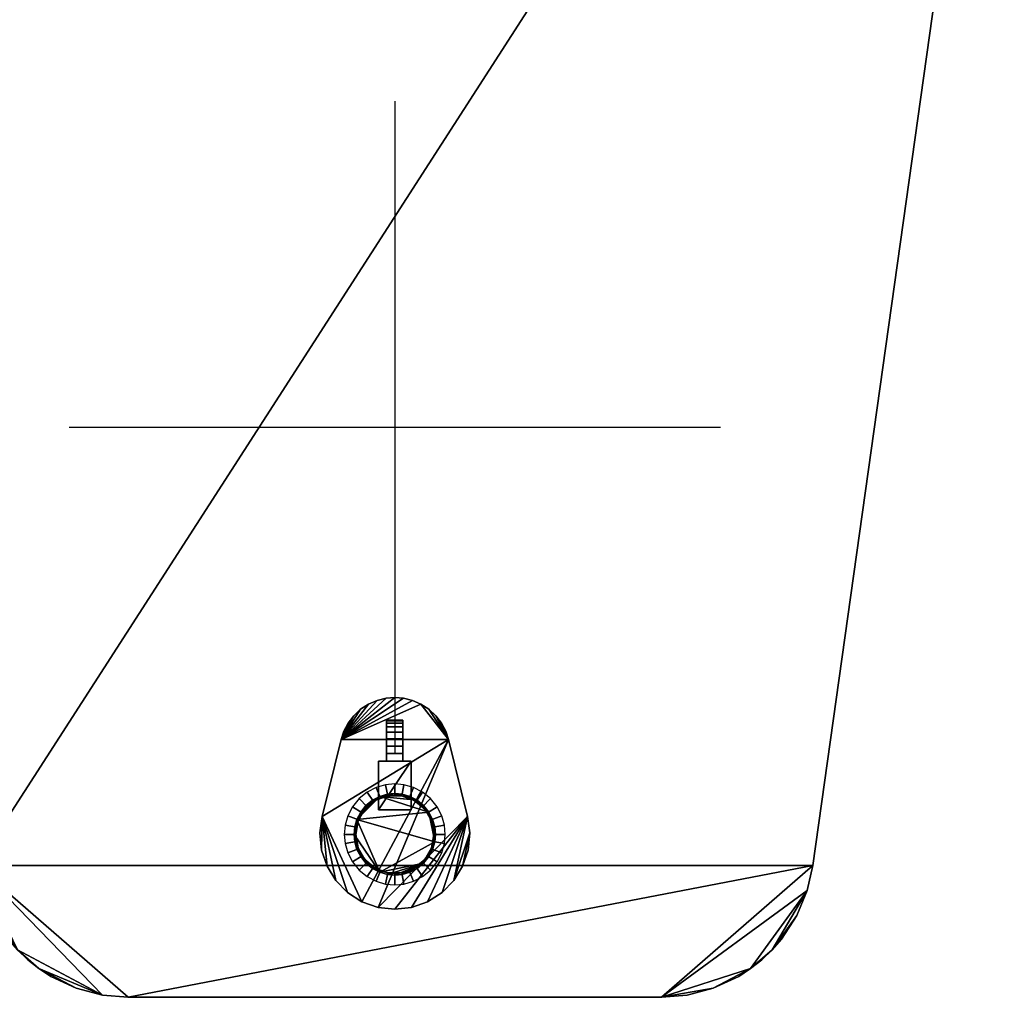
# Model space of a CAD drawing. Header units: millimetres. Extents: x -1516 to 1516, y -850 to 850.
# Tile 231 of 256: x -230 to 374, y -350 to 250. Entities that reach past the tile are written whole.
import ezdxf

# ---------------------------------------------------------------- set-up
doc = ezdxf.new("R2010")
doc.units = ezdxf.units.MM
doc.header["$MEASUREMENT"] = 0
for name, color, linetype, true_color in [('osy', 6, 'Continuous', 0xff00ff), ('stul', 254, 'Continuous', 0xbebebe), ('stul noha', 7, 'Continuous', 0xffffff), ('stul noha det', 7, 'Continuous', 0x141414)]:
    doc.layers.add(name, color=color, linetype=linetype, true_color=true_color)

msp = doc.modelspace()

# ---------------------------------------------------------------- linework, layer by layer
at = {"layer": 'osy'}
msp.add_line((0, 0), (0, 0, 1450), dxfattribs=at)
for points in [[(0, 200), (0, -200)], [(-200, 0), (200, 0)]]:
    msp.add_lwpolyline(points, dxfattribs=at)

# ---------------------------------------------------------------- meshes
at = {"layer": 'stul'}
mesh = msp.add_polyface(dxfattribs=at)
corners = [(400, 750, 725), (400, 750, 700), (256.78, -269.08, 725), (256.78, -269.08, 700), (253.26, -284.53, 725), (253.26, -284.53, 700), (246.82, -299.87, 725), (246.82, -299.87, 700), (237.44, -314.28, 725), (237.44, -314.28, 700), (231.71, -320.88, 725), (231.71, -320.88, 700), (225.36, -326.94, 725), (225.36, -326.94, 700), (218.48, -332.39, 725), (218.48, -332.39, 700), (211.15, -337.14, 725), (211.15, -337.14, 700), (195.57, -344.43, 725), (195.57, -344.43, 700), (179.48, -348.66, 725), (179.48, -348.66, 700), (163.69, -350, 725), (163.69, -350, 700), (-163.69, -350, 725), (-163.69, -350, 700), (-179.48, -348.66, 725), (-179.48, -348.66, 700), (-195.57, -344.43, 725), (-195.57, -344.43, 700), (-211.15, -337.14, 725), (-211.15, -337.14, 700), (-218.48, -332.39, 725), (-218.48, -332.39, 700), (-225.36, -326.94, 725), (-225.36, -326.94, 700), (-231.71, -320.88, 725), (-231.71, -320.88, 700), (-237.44, -314.28, 725), (-237.44, -314.28, 700), (-246.83, -299.87, 725), (-246.83, -299.87, 700), (-253.26, -284.53, 725), (-253.26, -284.53, 700), (-256.78, -269.08, 725), (-256.78, -269.08, 700), (-400, 750, 725), (-400, 750, 700), (-400, 750, 725), (-400, 750, 700), (400, 750, 725), (400, 750, 700), (400, 750, 725), (256.78, -269.08, 725), (253.26, -284.53, 725), (246.82, -299.87, 725), (237.44, -314.28, 725), (231.71, -320.88, 725), (225.36, -326.94, 725), (218.48, -332.39, 725), (211.15, -337.14, 725), (195.57, -344.43, 725), (179.48, -348.66, 725), (163.69, -350, 725), (-163.69, -350, 725), (-179.48, -348.66, 725), (-195.57, -344.43, 725), (-211.15, -337.14, 725), (-218.48, -332.39, 725), (-225.36, -326.94, 725), (-231.71, -320.88, 725), (-237.44, -314.28, 725), (-246.83, -299.87, 725), (-253.26, -284.53, 725), (-256.78, -269.08, 725), (-400, 750, 725), (400, 750, 700), (256.78, -269.08, 700), (253.26, -284.53, 700), (246.82, -299.87, 700), (237.44, -314.28, 700), (231.71, -320.88, 700), (225.36, -326.94, 700), (218.48, -332.39, 700), (211.15, -337.14, 700), (195.57, -344.43, 700), (179.48, -348.66, 700), (163.69, -350, 700), (-163.69, -350, 700), (-179.48, -348.66, 700), (-195.57, -344.43, 700), (-211.15, -337.14, 700), (-218.48, -332.39, 700), (-225.36, -326.94, 700), (-231.71, -320.88, 700), (-237.44, -314.28, 700), (-246.83, -299.87, 700), (-253.26, -284.53, 700), (-256.78, -269.08, 700), (-400, 750, 700)]
mesh.append_faces([[corners[k] for k in face] for face in [(0, 2, 3, 1), (2, 4, 5, 3), (4, 6, 7, 5), (6, 8, 9, 7), (8, 10, 11, 9), (10, 12, 13, 11), (12, 14, 15, 13), (14, 16, 17, 15), (16, 18, 19, 17), (18, 20, 21, 19), (20, 22, 23, 21), (22, 24, 25, 23), (24, 26, 27, 25), (26, 28, 29, 27), (28, 30, 31, 29), (30, 32, 33, 31), (32, 34, 35, 33), (34, 36, 37, 35), (36, 38, 39, 37), (38, 40, 41, 39), (40, 42, 43, 41), (42, 44, 45, 43), (44, 46, 47, 45), (48, 50, 51, 49), (58, 57, 59, 59), (60, 59, 61, 61), (63, 62, 61, 61), (59, 63, 61, 61), (63, 59, 54, 54), (63, 54, 53, 53), (57, 54, 59, 59), (57, 56, 55, 55), (54, 57, 55, 55), (74, 53, 52, 52), (64, 63, 53, 53), (64, 74, 65, 65), (66, 65, 68, 68), (68, 65, 70, 70), (67, 66, 68, 68), (69, 68, 70, 70), (72, 71, 70, 70), (74, 72, 70, 70), (75, 74, 52, 52), (73, 72, 74, 74), (70, 65, 74, 74), (64, 53, 74, 74), (82, 83, 81, 81), (84, 85, 83, 83), (87, 85, 86, 86), (83, 85, 87, 87), (87, 78, 83, 83), (87, 77, 78, 78), (81, 83, 78, 78), (81, 79, 80, 80), (78, 79, 81, 81), (98, 76, 77, 77), (88, 77, 87, 87), (88, 89, 98, 98), (90, 92, 89, 89), (92, 94, 89, 89), (91, 92, 90, 90), (93, 94, 92, 92), (96, 94, 95, 95), (98, 94, 96, 96), (99, 76, 98, 98), (97, 98, 96, 96), (94, 98, 89, 89), (88, 98, 77, 77)]])
at = {"layer": 'stul noha'}
mesh = msp.add_polyface(dxfattribs=at)
corners = [(24, -250, 30), (24, -250, 685), (22.55, -241.79, 30), (22.55, -241.79, 685), (18.39, -234.57, 30), (18.39, -234.57, 685), (12, -229.22, 30), (12, -229.22, 685), (4.17, -226.36, 30), (4.17, -226.36, 685), (-4.17, -226.36, 30), (-4.17, -226.36, 685), (-12, -229.22, 30), (-12, -229.22, 685), (-18.38, -234.57, 30), (-18.38, -234.57, 685), (-22.55, -241.79, 30), (-22.55, -241.79, 685), (-24, -250, 30), (-24, -250, 685), (-22.55, -258.21, 30), (-22.55, -258.21, 685), (-18.38, -265.43, 30), (-18.38, -265.43, 685), (-12, -270.78, 30), (-12, -270.78, 685), (-4.17, -273.64, 30), (-4.17, -273.64, 685), (4.17, -273.64, 30), (4.17, -273.64, 685), (12, -270.78, 30), (12, -270.78, 685), (18.39, -265.43, 30), (18.39, -265.43, 685), (22.55, -258.21, 30), (22.55, -258.21, 685), (24, -250, 30), (24, -250, 685), (-44.66, -238.96, 700), (-44.66, -238.96, 690), (-33.01, -191.84, 700), (-33.01, -191.84, 690), (-33.01, -191.84, 695), (-44.66, -238.96, 695), (-33.01, -191.84, 700), (-33.01, -191.84, 690), (-31.31, -186.75, 700), (-31.31, -186.75, 690), (-28.71, -181.79, 700), (-28.71, -181.79, 690), (-25.23, -177.21, 700), (-25.23, -177.21, 690), (-20.96, -173.23, 700), (-20.96, -173.23, 690), (-16.07, -170.04, 700), (-16.07, -170.04, 690), (-10.78, -167.75, 700), (-10.78, -167.75, 690), (-5.35, -166.42, 700), (-5.35, -166.42, 690), (0, -166, 700), (0, -166, 690), (5.35, -166.42, 700), (5.35, -166.42, 690), (10.78, -167.75, 700), (10.78, -167.75, 690), (16.07, -170.04, 700), (16.07, -170.04, 690), (20.96, -173.23, 700), (20.96, -173.23, 690), (25.23, -177.21, 700), (25.23, -177.21, 690), (28.72, -181.79, 700), (28.72, -181.79, 690), (31.31, -186.75, 700), (31.31, -186.75, 690), (33.01, -191.84, 700), (33.01, -191.84, 690), (-33.01, -191.84, 695), (33.01, -191.84, 695), (33.01, -191.84, 700), (33.01, -191.84, 690), (44.65, -238.96, 700), (44.65, -238.96, 690), (33.01, -191.84, 695), (44.65, -238.96, 695), (44.65, -238.96, 700), (44.65, -238.96, 690), (45.99, -249.14, 700), (45.99, -249.14, 690), (44.98, -259.63, 700), (44.98, -259.63, 690), (41.61, -269.61, 700), (41.61, -269.61, 690), (36.22, -278.36, 700), (36.22, -278.36, 690), (29.03, -285.68, 700), (29.03, -285.68, 690), (20.15, -291.35, 700), (20.15, -291.35, 690), (10.2, -294.85, 700), (10.2, -294.85, 690), (0, -296, 700), (0, -296, 690), (-10.2, -294.85, 700), (-10.2, -294.85, 690), (-20.14, -291.35, 700), (-20.14, -291.35, 690), (-29.03, -285.68, 700), (-29.03, -285.68, 690), (-36.22, -278.36, 700), (-36.22, -278.36, 690), (-41.61, -269.61, 700), (-41.61, -269.61, 690), (-44.98, -259.63, 700), (-44.98, -259.63, 690), (-45.99, -249.14, 700), (-45.99, -249.14, 690), (-44.66, -238.96, 700), (-44.66, -238.96, 690), (-44.66, -238.96, 695), (44.65, -238.96, 695), (-44.66, -238.96, 690), (-33.01, -191.84, 690), (-31.31, -186.75, 690), (-28.71, -181.79, 690), (-25.23, -177.21, 690), (-20.96, -173.23, 690), (-16.07, -170.04, 690), (-10.78, -167.75, 690), (-5.35, -166.42, 690), (0, -166, 690), (5.35, -166.42, 690), (10.78, -167.75, 690), (16.07, -170.04, 690), (20.96, -173.23, 690), (25.23, -177.21, 690), (28.72, -181.79, 690), (31.31, -186.75, 690), (33.01, -191.84, 690), (44.65, -238.96, 690), (45.99, -249.14, 690), (44.98, -259.63, 690), (41.61, -269.61, 690), (36.22, -278.36, 690), (29.03, -285.68, 690), (20.15, -291.35, 690), (10.2, -294.85, 690), (0, -296, 690), (-10.2, -294.85, 690), (-20.14, -291.35, 690), (-29.03, -285.68, 690), (-36.22, -278.36, 690), (-41.61, -269.61, 690), (-44.98, -259.63, 690), (-45.99, -249.14, 690), (-5, -180, 690), (5, -180, 690), (-5, -205, 690), (5, -205, 690), (-5, -205, 690), (5, -205, 690), (-5, -205, 645), (5, -205, 645), (-5, -205, 645), (5, -205, 645), (-5, -200.45, 645.42), (5, -200.45, 645.42), (-5, -195.8, 646.75), (5, -195.8, 646.75), (-5, -191.32, 649.07), (5, -191.32, 649.07), (-5, -187.32, 652.32), (5, -187.32, 652.32), (-5, -184.08, 656.32), (5, -184.08, 656.32), (-5, -181.76, 660.8), (5, -181.76, 660.8), (-5, -180.42, 665.45), (5, -180.42, 665.45), (-5, -180, 670), (5, -180, 670), (-5, -180, 690), (5, -180, 690), (-5, -180, 690), (-5, -205, 690), (-5, -205, 645), (-5, -200.45, 645.42), (-5, -195.8, 646.75), (-5, -191.32, 649.07), (-5, -187.32, 652.32), (-5, -184.08, 656.32), (-5, -181.76, 660.8), (-5, -180.42, 665.45), (-5, -180, 670), (5, -180, 690), (5, -205, 690), (5, -205, 645), (5, -200.45, 645.42), (5, -195.8, 646.75), (5, -191.32, 649.07), (5, -187.32, 652.32), (5, -184.08, 656.32), (5, -181.76, 660.8), (5, -180.42, 665.45), (5, -180, 670)]
mesh.append_faces([[corners[k] for k in face] for face in [(0, 2, 3, 1), (2, 4, 5, 3), (4, 6, 7, 5), (6, 8, 9, 7), (8, 10, 11, 9), (10, 12, 13, 11), (12, 14, 15, 13), (14, 16, 17, 15), (16, 18, 19, 17), (18, 20, 21, 19), (20, 22, 23, 21), (22, 24, 25, 23), (24, 26, 27, 25), (26, 28, 29, 27), (28, 30, 31, 29), (30, 32, 33, 31), (32, 34, 35, 33), (34, 36, 37, 35), (43, 38, 40, 42), (39, 43, 42, 41), (78, 44, 46, 46), (50, 51, 49, 48), (48, 49, 47, 46), (54, 55, 53, 52), (58, 59, 57, 56), (59, 58, 60, 61), (56, 57, 55, 54), (52, 53, 51, 50), (47, 45, 78, 78), (46, 47, 78, 78), (64, 65, 63, 62), (68, 69, 67, 66), (66, 67, 65, 64), (72, 73, 71, 70), (79, 74, 76, 76), (74, 75, 73, 72), (70, 71, 69, 68), (75, 74, 79, 79), (62, 63, 61, 60), (79, 77, 75, 75), (84, 80, 82, 85), (81, 84, 85, 83), (121, 86, 88, 88), (92, 93, 91, 90), (90, 91, 89, 88), (96, 97, 95, 94), (100, 101, 99, 98), (101, 100, 102, 103), (98, 99, 97, 96), (94, 95, 93, 92), (89, 87, 121, 121), (88, 89, 121, 121), (106, 107, 105, 104), (110, 111, 109, 108), (108, 109, 107, 106), (114, 115, 113, 112), (120, 116, 118, 118), (116, 117, 115, 114), (112, 113, 111, 110), (117, 116, 120, 119), (104, 105, 103, 102), (122, 150, 151, 151), (140, 149, 139, 139), (152, 122, 151, 151), (154, 155, 122, 122), (122, 153, 154, 154), (153, 122, 152, 152), (149, 150, 139, 139), (147, 140, 146, 146), (146, 140, 145, 145), (140, 147, 148, 148), (141, 144, 140, 140), (145, 140, 144, 144), (142, 143, 141, 141), (144, 141, 143, 143), (140, 148, 149, 149), (139, 150, 122, 122), (125, 123, 124, 124), (123, 125, 126, 126), (127, 123, 126, 126), (123, 128, 129, 129), (129, 130, 123, 123), (128, 123, 127, 127), (131, 123, 130, 130), (139, 136, 137, 137), (137, 138, 139, 139), (135, 136, 139, 139), (134, 123, 133, 133), (135, 139, 134, 134), (139, 123, 134, 134), (133, 123, 132, 132), (132, 123, 131, 131), (122, 123, 139, 139), (156, 158, 159, 157), (160, 162, 163, 161), (164, 166, 167, 165), (166, 168, 169, 167), (168, 170, 171, 169), (170, 172, 173, 171), (172, 174, 175, 173), (174, 176, 177, 175), (176, 178, 179, 177), (178, 180, 181, 179), (180, 182, 183, 181), (194, 193, 185, 185), (191, 185, 192, 192), (192, 185, 193, 193), (185, 184, 194, 194), (189, 185, 190, 190), (191, 190, 185, 185), (188, 185, 189, 189), (188, 187, 185, 185), (186, 185, 187, 187), (205, 196, 204, 204), (202, 203, 196, 196), (203, 204, 196, 196), (196, 205, 195, 195), (200, 201, 196, 196), (202, 196, 201, 201), (199, 200, 196, 196), (199, 196, 198, 198), (197, 198, 196, 196)]])
at = {"layer": 'stul noha det'}
mesh = msp.add_polyface(dxfattribs=at)
corners = [(-10, -235, 690), (-10, -235, 620), (-10, -205, 690), (-10, -205, 620), (-10, -205, 690), (-10, -205, 620), (10, -205, 690), (10, -205, 620), (10, -205, 690), (10, -205, 620), (10, -235, 690), (10, -235, 620), (10, -235, 690), (10, -235, 620), (-10, -235, 690), (-10, -235, 620), (-10, -235, 690), (-10, -205, 690), (10, -205, 690), (10, -235, 690), (-10, -235, 620), (-10, -205, 620), (10, -205, 620), (10, -235, 620), (25, -250, 690), (25, -250, 685), (24.58, -254.55, 690), (24.58, -254.55, 685), (23.24, -259.2, 690), (23.24, -259.2, 685), (20.92, -263.68, 690), (20.92, -263.68, 685), (17.68, -267.68, 690), (17.68, -267.68, 685), (13.68, -270.92, 690), (13.68, -270.92, 685), (9.2, -273.24, 690), (9.2, -273.24, 685), (4.55, -274.58, 690), (4.55, -274.58, 685), (0, -275, 690), (0, -275, 685), (-4.55, -274.58, 690), (-4.55, -274.58, 685), (-9.2, -273.24, 690), (-9.2, -273.24, 685), (-13.68, -270.92, 690), (-13.68, -270.92, 685), (-17.68, -267.68, 690), (-17.68, -267.68, 685), (-20.93, -263.68, 690), (-20.93, -263.68, 685), (-23.25, -259.2, 690), (-23.25, -259.2, 685), (-24.58, -254.55, 690), (-24.58, -254.55, 685), (-25, -250, 690), (-25, -250, 685), (-24.58, -245.45, 690), (-24.58, -245.45, 685), (-23.25, -240.8, 690), (-23.25, -240.8, 685), (-20.93, -236.32, 690), (-20.93, -236.32, 685), (-17.68, -232.32, 690), (-17.68, -232.32, 685), (-13.68, -229.08, 690), (-13.68, -229.08, 685), (-9.2, -226.76, 690), (-9.2, -226.76, 685), (-4.55, -225.42, 690), (-4.55, -225.42, 685), (0, -225, 690), (0, -225, 685), (4.55, -225.42, 690), (4.55, -225.42, 685), (9.2, -226.76, 690), (9.2, -226.76, 685), (13.68, -229.08, 690), (13.68, -229.08, 685), (17.68, -232.32, 690), (17.68, -232.32, 685), (20.92, -236.32, 690), (20.92, -236.32, 685), (23.24, -240.8, 690), (23.24, -240.8, 685), (24.58, -245.45, 690), (24.58, -245.45, 685), (25, -250, 690), (25, -250, 685), (25, -250, 685), (24.58, -254.55, 685), (23.24, -259.2, 685), (20.92, -263.68, 685), (17.68, -267.68, 685), (13.68, -270.92, 685), (9.2, -273.24, 685), (4.55, -274.58, 685), (0, -275, 685), (-4.55, -274.58, 685), (-9.2, -273.24, 685), (-13.68, -270.92, 685), (-17.68, -267.68, 685), (-20.93, -263.68, 685), (-23.25, -259.2, 685), (-24.58, -254.55, 685), (-25, -250, 685), (-24.58, -245.45, 685), (-23.25, -240.8, 685), (-20.93, -236.32, 685), (-17.68, -232.32, 685), (-13.68, -229.08, 685), (-9.2, -226.76, 685), (-4.55, -225.42, 685), (0, -225, 685), (4.55, -225.42, 685), (9.2, -226.76, 685), (13.68, -229.08, 685), (17.68, -232.32, 685), (20.92, -236.32, 685), (23.24, -240.8, 685), (24.58, -245.45, 685), (24, -250, 8), (13.13, -229.91, 8), (4.37, -226.4, 8), (-8.83, -227.69, 8), (-16.97, -233.03, 8), (-20.09, -236.87, 8), (-8.83, -272.31, 8), (0, -274, 8), (4.37, -273.6, 8), (13.13, -270.09, 8), (20.09, -263.13, 8), (24, -250, 8), (31, -250, 0), (30.48, -244.36, 0), (28.82, -238.59, 0), (25.95, -233.04, 0), (21.92, -228.08, 0), (16.96, -224.05, 0), (11.41, -221.18, 0), (5.64, -219.52, 0), (0, -219, 0), (-5.64, -219.52, 0), (-11.41, -221.18, 0), (-16.96, -224.05, 0), (-21.92, -228.08, 0), (-25.95, -233.04, 0), (-28.82, -238.59, 0), (-30.48, -244.36, 0), (-31, -250, 0), (-30.48, -255.64, 0), (-28.82, -261.41, 0), (-25.95, -266.96, 0), (-21.92, -271.92, 0), (-16.96, -275.95, 0), (-11.41, -278.82, 0), (-5.64, -280.48, 0), (0, -281, 0), (5.64, -280.48, 0), (11.41, -278.82, 0), (16.96, -275.95, 0), (21.92, -271.92, 0), (25.95, -266.96, 0), (28.82, -261.41, 0), (30.48, -255.64, 0), (31, -250, 0), (23.6, -254.37, 8), (22.31, -258.83, 8), (16.97, -266.97, 8), (8.83, -272.31, 8), (-4.37, -273.6, 8), (-13.13, -270.09, 8), (-16.97, -266.97, 8), (-20.09, -263.13, 8), (-22.31, -258.83, 8), (-23.6, -254.37, 8), (-24, -250, 8), (-23.6, -245.63, 8), (-22.31, -241.17, 8), (-13.13, -229.91, 8), (-4.37, -226.4, 8), (0, -226, 8), (8.83, -227.69, 8), (16.97, -233.03, 8), (20.09, -236.87, 8), (22.31, -241.17, 8), (23.6, -245.63, 8), (24, -250, 8), (24, -250, 30), (23.6, -245.63, 30), (22.31, -241.17, 8), (22.31, -241.17, 30), (20.09, -236.87, 30), (16.97, -233.03, 8), (16.97, -233.03, 30), (13.13, -229.91, 8), (13.13, -229.91, 30), (8.83, -227.69, 8), (8.83, -227.69, 30), (4.37, -226.4, 8), (4.37, -226.4, 30), (0, -226, 8), (0, -226, 30), (-4.37, -226.4, 8), (-4.37, -226.4, 30), (-8.83, -227.69, 30), (-13.13, -229.91, 30), (-16.97, -233.03, 30), (-20.09, -236.87, 30), (-22.31, -241.17, 30), (-23.6, -245.63, 30), (-24, -250, 8), (-24, -250, 30), (-23.6, -254.37, 30), (-22.31, -258.83, 8), (-22.31, -258.83, 30), (-20.09, -263.13, 8), (-20.09, -263.13, 30), (-16.97, -266.97, 8), (-16.97, -266.97, 30), (-13.13, -270.09, 30), (-8.83, -272.31, 30), (-4.37, -273.6, 8), (-4.37, -273.6, 30), (0, -274, 30), (4.37, -273.6, 30), (8.83, -272.31, 30), (13.13, -270.09, 30), (16.97, -266.97, 8), (16.97, -266.97, 30), (20.09, -263.13, 8), (20.09, -263.13, 30), (22.31, -258.83, 8), (22.31, -258.83, 30), (23.6, -254.37, 30), (24, -250, 8), (24, -250, 30), (23.6, -245.63, 8), (20.09, -236.87, 8), (-8.83, -227.69, 8), (-13.13, -229.91, 8), (-16.97, -233.03, 8), (-20.09, -236.87, 8), (-22.31, -241.17, 8), (-23.6, -245.63, 8), (-23.6, -254.37, 8), (-13.13, -270.09, 8), (-8.83, -272.31, 8), (0, -274, 8), (4.37, -273.6, 8), (8.83, -272.31, 8), (13.13, -270.09, 8), (23.6, -254.37, 8)]
mesh.append_faces([[corners[k] for k in face] for face in [(0, 2, 3, 1), (4, 6, 7, 5), (8, 10, 11, 9), (12, 14, 15, 13), (16, 19, 18, 18), (18, 17, 16, 16), (20, 22, 23, 23), (22, 20, 21, 21), (26, 27, 25, 24), (30, 31, 29, 28), (28, 29, 27, 26), (34, 35, 33, 32), (38, 39, 37, 36), (36, 37, 35, 34), (32, 33, 31, 30), (42, 43, 41, 40), (46, 47, 45, 44), (44, 45, 43, 42), (50, 51, 49, 48), (54, 55, 53, 52), (52, 53, 51, 50), (48, 49, 47, 46), (40, 41, 39, 38), (56, 57, 55, 54), (60, 61, 59, 58), (64, 65, 63, 62), (62, 63, 61, 60), (68, 69, 67, 66), (72, 73, 71, 70), (70, 71, 69, 68), (66, 67, 65, 64), (76, 77, 75, 74), (80, 81, 79, 78), (78, 79, 77, 76), (84, 85, 83, 82), (88, 89, 87, 86), (86, 87, 85, 84), (82, 83, 81, 80), (74, 75, 73, 72), (58, 59, 57, 56), (92, 93, 94, 94), (94, 91, 92, 92), (100, 91, 94, 94), (97, 98, 94, 94), (97, 95, 96, 96), (97, 94, 95, 95), (108, 119, 91, 91), (121, 90, 91, 91), (121, 119, 120, 120), (91, 119, 121, 121), (117, 118, 119, 119), (117, 115, 116, 116), (117, 119, 112, 112), (117, 114, 115, 115), (99, 94, 98, 98), (108, 91, 100, 100), (100, 101, 102, 102), (102, 103, 100, 100), (105, 103, 104, 104), (103, 105, 106, 106), (100, 103, 106, 106), (106, 108, 100, 100), (112, 110, 111, 111), (112, 113, 114, 114), (112, 114, 117, 117), (112, 108, 110, 110), (108, 109, 110, 110), (119, 108, 112, 112), (108, 106, 107, 107), (100, 94, 99, 99), (187, 122, 134, 135), (185, 186, 136, 137), (186, 187, 135, 136), (123, 184, 138, 139), (124, 183, 140, 141), (183, 123, 139, 140), (184, 185, 137, 138), (181, 182, 142, 143), (180, 125, 144, 145), (125, 181, 143, 144), (127, 126, 146, 147), (178, 179, 148, 149), (179, 127, 147, 148), (126, 180, 145, 146), (182, 124, 141, 142), (176, 177, 150, 151), (174, 175, 152, 153), (175, 176, 151, 152), (172, 173, 154, 155), (171, 128, 156, 157), (128, 172, 155, 156), (173, 174, 153, 154), (130, 129, 158, 159), (131, 170, 160, 161), (170, 130, 159, 160), (132, 169, 162, 163), (167, 168, 164, 165), (133, 167, 165, 166), (168, 132, 163, 164), (169, 131, 161, 162), (129, 171, 157, 158), (177, 178, 149, 150), (188, 238, 190, 189), (191, 239, 193, 192), (238, 191, 192, 190), (196, 197, 195, 194), (200, 201, 199, 198), (198, 199, 197, 196), (239, 194, 195, 193), (204, 205, 203, 202), (240, 241, 207, 206), (204, 240, 206, 205), (242, 243, 209, 208), (244, 245, 211, 210), (243, 244, 210, 209), (241, 242, 208, 207), (202, 203, 201, 200), (213, 211, 245, 212), (246, 215, 216, 214), (219, 220, 218, 217), (217, 218, 216, 215), (247, 248, 222, 221), (249, 225, 224, 223), (248, 223, 224, 222), (219, 247, 221, 220), (250, 251, 227, 226), (252, 229, 230, 228), (251, 252, 228, 227), (233, 234, 232, 231), (253, 236, 237, 235), (233, 253, 235, 234), (231, 232, 230, 229), (249, 250, 226, 225), (214, 213, 212, 246)]])

doc.saveas('drawing.dxf')
